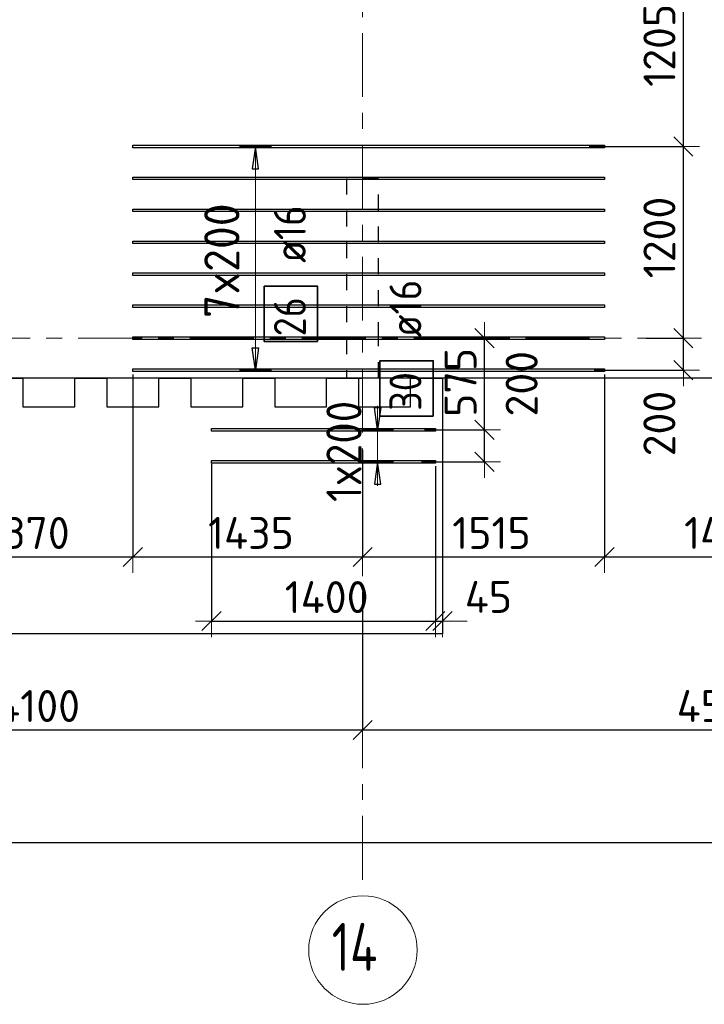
# Model space of a CAD drawing. Header units: metres. Extents: x -38 to 107, y -15 to 21.
# Tile 27 of 167: x 35 to 39, y -4 to 2. Entities that reach past the tile are written whole.
import ezdxf

# ---------------------------------------------------------------- set-up
doc = ezdxf.new("R2010")
doc.units = ezdxf.units.M
doc.header["$PDMODE"] = 65
for name, pattern in [('______11', [0.5, 0.4, -0.05, 0, -0.05]), ('______2', [0.0405, 0.03, -0.0105]), ('______5', [1.1, 0.8, -0.1, 0.1, -0.1])]:
    doc.linetypes.add(name, pattern=pattern)
for name, color, linetype, lineweight in [('XR$2$Осевая линия (1)', 7, '______5', 13), ('XR$2$Размерная линия (1)', 7, 'Continuous', 13), ('XR$4$Перекрытие (1)', 7, 'Continuous', 35), ('XR$4$Размерная линия (1)', 7, 'Continuous', 13)]:
    doc.layers.add(name, color=color, linetype=linetype, lineweight=lineweight)
doc.layers.add('XR$4$Арм.стержн.Доп. Арм верхн.зоны Х', color=7, linetype='Continuous', lineweight=35, true_color=0x8c8cff)
doc.layers.add('XR$6$Стена_ бетон несущ.', color=7, linetype='Continuous', lineweight=70, true_color=0xb4b496)
doc.styles.add('ISOCPEUR', font='txt')
doc.dimstyles.new('DIMSTYLE_3', dxfattribs={"dimtxt": 0.2, "dimasz": 0.2, "dimexe": 0, "dimexo": 0, "dimgap": 0.1, "dimtad": 2, "dimdec": 0, "dimlfac": 1000, "dimrnd": 5, "dimzin": 12, "dimdsep": 46, "dimtxsty": 'ISOCPEUR', "dimblk1": 'ALL_ML_STRICH', "dimblk2": 'ALL_ML_STRICH', "dimsah": 1, "dimcen": 0, "dimclrd": 7, "dimclre": 256, "dimclrt": 7, "dimadec": 0, "dimazin": 0, "dimtfac": 1, "dimtdec": 0, "dimtix": 1, "dimtmove": 2, "dimatfit": 3, "dimfxl": 0, "dimtzin": 0, "dimlwd": 0, "dimlwe": -3, "dimarcsym": 0})
doc.dimstyles.new('DIMSTYLE_33', dxfattribs={"dimtxt": 0.2, "dimasz": 0.2, "dimexe": 0, "dimexo": 0, "dimgap": 0.1, "dimtad": 2, "dimdec": 0, "dimlfac": 1000, "dimrnd": 5, "dimzin": 12, "dimdsep": 46, "dimtxsty": 'ISOCPEUR', "dimblk1": 'ALL_ML_STRICH', "dimblk2": 'ALL_ML_STRICH', "dimsah": 1, "dimcen": 0, "dimclrd": 7, "dimclre": 256, "dimclrt": 7, "dimadec": 0, "dimazin": 0, "dimtfac": 1, "dimtdec": 0, "dimtix": 1, "dimtmove": 2, "dimatfit": 3, "dimfxl": 0, "dimtvp": 1.2, "dimtzin": 0, "dimlwd": 0, "dimlwe": -3, "dimarcsym": 0})
doc.dimstyles.new('DIMSTYLE_34', dxfattribs={"dimtxt": 0.2, "dimasz": 0.2, "dimexe": 0, "dimexo": 0, "dimgap": 0.1, "dimtad": 0, "dimdec": 0, "dimlfac": 1000, "dimrnd": 5, "dimzin": 12, "dimdsep": 46, "dimtxsty": 'ISOCPEUR', "dimblk1": 'ALL_ML_STRICH', "dimblk2": 'ALL_ML_STRICH', "dimsah": 1, "dimcen": 0, "dimclrd": 7, "dimclre": 256, "dimclrt": 7, "dimadec": 0, "dimazin": 0, "dimtfac": 1, "dimtdec": 0, "dimtix": 1, "dimtmove": 2, "dimatfit": 3, "dimfxl": 0, "dimtvp": 1.2, "dimtzin": 0, "dimlwd": 0, "dimlwe": -3, "dimarcsym": 0})

# ---------------------------------------------------------------- blocks, each defined once
blk = doc.blocks.new('ALL_ML_STRICH')
at = {"color": 0, "linetype": 'ByBlock', "lineweight": -2}
for p, q in [((0, -0.5), (0, 0.5)), ((-1, 0), (0.5, 0)), ((-0.3, -0.3), (0.3, 0.3))]:
    blk.add_line(p, q, dxfattribs=at)
blk = doc.blocks.new('*D12')
at = {"layer": 'DEFPOINTS', "color": 7, "linetype": 'Continuous', "lineweight": 13, "transparency": 33554687}
for p in [(0.5, -3.1033), (61.6, -3.1401), (0.5, -3.1563)]:
    blk.add_point(p, dxfattribs=at)
at = {"layer": 'XR$2$Размерная линия (1)', "color": 9, "linetype": 'Continuous', "lineweight": -2, "true_color": 0xc7c7c7, "transparency": 33554687}
for p, q in [((0.5, -3.1233), (0.5, -3.1563)), ((61.6, -3.1563), (61.6, -3.1563))]:
    blk.add_line(p, q, dxfattribs=at)
at = {"layer": 'XR$2$Размерная линия (1)', "color": 7, "linetype": 'Continuous', "lineweight": -2, "transparency": 33554687}
blk.add_line((0.5, -3.1563), (61.6, -3.1563), dxfattribs=at)
at = {"layer": 'XR$2$Размерная линия (1)', "color": 7, "linetype": 'Continuous', "lineweight": 13, "transparency": 33554687, "xscale": 0.2, "yscale": 0.2, "zscale": 0.2, "rotation": 180}
blk.add_blockref('ALL_ML_STRICH', (0.5, -3.1563), dxfattribs=at)
at = {"layer": 'XR$2$Размерная линия (1)', "color": 7, "linetype": 'Continuous', "lineweight": 13, "transparency": 33554687, "xscale": 0.2, "yscale": 0.2, "zscale": 0.2}
blk.add_blockref('ALL_ML_STRICH', (61.6, -3.1563), dxfattribs=at)
at = {"layer": 'XR$2$Размерная линия (1)', "color": 7, "linetype": 'Continuous', "lineweight": 13, "transparency": 33554687, "insert": (31.1, -3.0063), "char_height": 0.2, "width": 1, "attachment_point": 5, "style": 'ISOCPEUR'}
blk.add_mtext('\\A1;{61100}', dxfattribs=at)
blk = doc.blocks.new('*D21')
at = {"layer": 'DEFPOINTS', "color": 7, "linetype": 'Continuous', "lineweight": 13, "transparency": 33554687}
for p in [(36.95, -1.6172), (32.85, -2.452), (32.85, -2.8182)]:
    blk.add_point(p, dxfattribs=at)
at = {"layer": 'XR$2$Размерная линия (1)', "color": 9, "linetype": 'Continuous', "lineweight": -2, "true_color": 0xc7c7c7, "transparency": 33554687}
for p, q in [((36.95, -1.6372), (36.95, -2.452)), ((32.85, -2.7982), (32.85, -2.452))]:
    blk.add_line(p, q, dxfattribs=at)
at = {"layer": 'XR$2$Размерная линия (1)', "color": 7, "linetype": 'Continuous', "lineweight": -2, "transparency": 33554687}
blk.add_line((32.85, -2.452), (36.95, -2.452), dxfattribs=at)
at = {"layer": 'XR$2$Размерная линия (1)', "color": 7, "linetype": 'Continuous', "lineweight": 13, "transparency": 33554687, "xscale": 0.2, "yscale": 0.2, "zscale": 0.2, "rotation": 180}
blk.add_blockref('ALL_ML_STRICH', (32.85, -2.452), dxfattribs=at)
at = {"layer": 'XR$2$Размерная линия (1)', "color": 7, "linetype": 'Continuous', "lineweight": 13, "transparency": 33554687, "xscale": 0.2, "yscale": 0.2, "zscale": 0.2}
blk.add_blockref('ALL_ML_STRICH', (36.95, -2.452), dxfattribs=at)
at = {"layer": 'XR$2$Размерная линия (1)', "color": 7, "linetype": 'Continuous', "lineweight": 13, "transparency": 33554687, "insert": (34.92, -2.302), "char_height": 0.2, "width": 0.8, "attachment_point": 5, "style": 'ISOCPEUR'}
blk.add_mtext('\\A1;{4100}', dxfattribs=at)
blk = doc.blocks.new('*D22')
at = {"layer": 'DEFPOINTS', "color": 7, "linetype": 'Continuous', "lineweight": 13, "transparency": 33554687}
for p in [(41.45, -1.5748), (36.95, -1.6172), (36.95, -2.452)]:
    blk.add_point(p, dxfattribs=at)
at = {"layer": 'XR$2$Размерная линия (1)', "color": 9, "linetype": 'Continuous', "lineweight": -2, "true_color": 0xc7c7c7, "transparency": 33554687}
for p, q in [((41.45, -1.5948), (41.45, -2.452)), ((36.95, -1.6372), (36.95, -2.452))]:
    blk.add_line(p, q, dxfattribs=at)
at = {"layer": 'XR$2$Размерная линия (1)', "color": 7, "linetype": 'Continuous', "lineweight": -2, "transparency": 33554687}
blk.add_line((36.95, -2.452), (41.45, -2.452), dxfattribs=at)
at = {"layer": 'XR$2$Размерная линия (1)', "color": 7, "linetype": 'Continuous', "lineweight": 13, "transparency": 33554687, "xscale": 0.2, "yscale": 0.2, "zscale": 0.2, "rotation": 180}
blk.add_blockref('ALL_ML_STRICH', (36.95, -2.452), dxfattribs=at)
at = {"layer": 'XR$2$Размерная линия (1)', "color": 7, "linetype": 'Continuous', "lineweight": 13, "transparency": 33554687, "xscale": 0.2, "yscale": 0.2, "zscale": 0.2}
blk.add_blockref('ALL_ML_STRICH', (41.45, -2.452), dxfattribs=at)
at = {"layer": 'XR$2$Размерная линия (1)', "color": 7, "linetype": 'Continuous', "lineweight": 13, "transparency": 33554687, "insert": (39.2, -2.302), "char_height": 0.2, "width": 0.8, "attachment_point": 5, "style": 'ISOCPEUR'}
blk.add_mtext('\\A1;{4500}', dxfattribs=at)
blk = doc.blocks.new('*D506')
at = {"layer": 'DEFPOINTS', "color": 7, "linetype": 'Continuous', "lineweight": 13, "transparency": 33554687}
for p in [(38.7032, 0), (38.3778, -0.1998), (38.9568, -0.1998)]:
    blk.add_point(p, dxfattribs=at)
at = {"layer": 'XR$4$Размерная линия (1)', "color": 9, "linetype": 'Continuous', "lineweight": -2, "true_color": 0xc7c7c7, "transparency": 33554687}
for p, q in [((38.7232, 0), (38.9568, 0)), ((38.3978, -0.1998), (38.9568, -0.1998))]:
    blk.add_line(p, q, dxfattribs=at)
at = {"layer": 'XR$4$Размерная линия (1)', "color": 7, "linetype": 'Continuous', "lineweight": -2, "transparency": 33554687}
blk.add_line((38.9568, -0.1998), (38.9568, 0), dxfattribs=at)
at = {"layer": 'XR$4$Размерная линия (1)', "color": 7, "linetype": 'Continuous', "lineweight": 13, "transparency": 33554687, "xscale": 0.2, "yscale": 0.2, "zscale": 0.2}
for p, rotation in [((38.9568, 0), 90), ((38.9568, -0.1998), 270)]:
    blk.add_blockref('ALL_ML_STRICH', p, dxfattribs=dict(at, rotation=rotation))
at = {"layer": 'XR$4$Размерная линия (1)', "color": 7, "linetype": 'Continuous', "lineweight": 13, "transparency": 33554687, "insert": (38.8065, -0.5342), "char_height": 0.2, "width": 0.6, "attachment_point": 5, "rotation": 90, "style": 'ISOCPEUR'}
blk.add_mtext('\\A1;{200}', dxfattribs=at)
blk = doc.blocks.new('*D507')
at = {"layer": 'DEFPOINTS', "color": 7, "linetype": 'Continuous', "lineweight": 13, "transparency": 33554687}
for p in [(38.3464, 1.2002), (38.7032, 0), (38.9568, 0)]:
    blk.add_point(p, dxfattribs=at)
at = {"layer": 'XR$4$Размерная линия (1)', "color": 9, "linetype": 'Continuous', "lineweight": -2, "true_color": 0xc7c7c7, "transparency": 33554687}
for p, q in [((38.3664, 1.2002), (38.9568, 1.2002)), ((38.7232, 0), (38.9568, 0))]:
    blk.add_line(p, q, dxfattribs=at)
at = {"layer": 'XR$4$Размерная линия (1)', "color": 7, "linetype": 'Continuous', "lineweight": -2, "transparency": 33554687}
blk.add_line((38.9568, 0), (38.9568, 1.2002), dxfattribs=at)
at = {"layer": 'XR$4$Размерная линия (1)', "color": 7, "linetype": 'Continuous', "lineweight": 13, "transparency": 33554687, "xscale": 0.2, "yscale": 0.2, "zscale": 0.2}
for p, rotation in [((38.9568, 1.2002), 90), ((38.9568, 0), 270)]:
    blk.add_blockref('ALL_ML_STRICH', p, dxfattribs=dict(at, rotation=rotation))
at = {"layer": 'XR$4$Размерная линия (1)', "color": 7, "linetype": 'Continuous', "lineweight": 13, "transparency": 33554687, "insert": (38.8068, 0.6301), "char_height": 0.2, "width": 0.8, "attachment_point": 5, "rotation": 90, "style": 'ISOCPEUR'}
blk.add_mtext('\\A1;{1200}', dxfattribs=at)
blk = doc.blocks.new('*D508')
at = {"layer": 'DEFPOINTS', "color": 7, "linetype": 'Continuous', "lineweight": 13, "transparency": 33554687}
for p in [(38.3869, 2.4052), (38.3464, 1.2002), (38.9568, 1.2002)]:
    blk.add_point(p, dxfattribs=at)
at = {"layer": 'XR$4$Размерная линия (1)', "color": 9, "linetype": 'Continuous', "lineweight": -2, "true_color": 0xc7c7c7, "transparency": 33554687}
for p, q in [((38.4069, 2.4052), (38.9568, 2.4052)), ((38.3664, 1.2002), (38.9568, 1.2002))]:
    blk.add_line(p, q, dxfattribs=at)
at = {"layer": 'XR$4$Размерная линия (1)', "color": 7, "linetype": 'Continuous', "lineweight": -2, "transparency": 33554687}
blk.add_line((38.9568, 1.2002), (38.9568, 2.4052), dxfattribs=at)
at = {"layer": 'XR$4$Размерная линия (1)', "color": 7, "linetype": 'Continuous', "lineweight": 13, "transparency": 33554687, "xscale": 0.2, "yscale": 0.2, "zscale": 0.2}
for p, rotation in [((38.9568, 2.4052), 90), ((38.9568, 1.2002), 270)]:
    blk.add_blockref('ALL_ML_STRICH', p, dxfattribs=dict(at, rotation=rotation))
at = {"layer": 'XR$4$Размерная линия (1)', "color": 7, "linetype": 'Continuous', "lineweight": 13, "transparency": 33554687, "insert": (38.8068, 1.8327), "char_height": 0.2, "width": 0.8, "attachment_point": 5, "rotation": 90, "style": 'ISOCPEUR'}
blk.add_mtext('\\A1;{1205}', dxfattribs=at)
blk = doc.blocks.new('*D520')
at = {"layer": 'DEFPOINTS', "color": 7, "linetype": 'Continuous', "lineweight": 13, "transparency": 33554687}
for p in [(37.3166, -0.5733), (37.2979, -0.7733), (37.7127, -0.7733)]:
    blk.add_point(p, dxfattribs=at)
at = {"layer": 'XR$4$Размерная линия (1)', "color": 9, "linetype": 'Continuous', "lineweight": -2, "true_color": 0xc7c7c7, "transparency": 33554687}
for p, q in [((37.3366, -0.5733), (37.7127, -0.5733)), ((37.3179, -0.7733), (37.7127, -0.7733))]:
    blk.add_line(p, q, dxfattribs=at)
at = {"layer": 'XR$4$Размерная линия (1)', "color": 7, "linetype": 'Continuous', "lineweight": -2, "transparency": 33554687}
blk.add_line((37.7127, -0.7733), (37.7127, -0.5733), dxfattribs=at)
at = {"layer": 'XR$4$Размерная линия (1)', "color": 7, "linetype": 'Continuous', "lineweight": 13, "transparency": 33554687, "xscale": 0.2, "yscale": 0.2, "zscale": 0.2}
for p, rotation in [((37.7127, -0.5733), 90), ((37.7127, -0.7733), 270)]:
    blk.add_blockref('ALL_ML_STRICH', p, dxfattribs=dict(at, rotation=rotation))
at = {"layer": 'XR$4$Размерная линия (1)', "color": 7, "linetype": 'Continuous', "lineweight": 13, "transparency": 33554687, "insert": (37.9449, -0.2849), "char_height": 0.2, "width": 0.6, "attachment_point": 5, "rotation": 90, "style": 'ISOCPEUR'}
blk.add_mtext('\\A1;{200}', dxfattribs=at)
blk = doc.blocks.new('*D521')
at = {"layer": 'DEFPOINTS', "color": 7, "linetype": 'Continuous', "lineweight": 13, "transparency": 33554687}
for p in [(37.778, 0.0002), (37.3166, -0.5733), (37.7127, -0.5733)]:
    blk.add_point(p, dxfattribs=at)
at = {"layer": 'XR$4$Размерная линия (1)', "color": 9, "linetype": 'Continuous', "lineweight": -2, "true_color": 0xc7c7c7, "transparency": 33554687}
for p, q in [((37.758, 0.0002), (37.7127, 0.0002)), ((37.3366, -0.5733), (37.7127, -0.5733))]:
    blk.add_line(p, q, dxfattribs=at)
at = {"layer": 'XR$4$Размерная линия (1)', "color": 7, "linetype": 'Continuous', "lineweight": -2, "transparency": 33554687}
blk.add_line((37.7127, -0.5733), (37.7127, 0.0002), dxfattribs=at)
at = {"layer": 'XR$4$Размерная линия (1)', "color": 7, "linetype": 'Continuous', "lineweight": 13, "transparency": 33554687, "xscale": 0.2, "yscale": 0.2, "zscale": 0.2}
for p, rotation in [((37.7127, 0.0002), 90), ((37.7127, -0.5733), 270)]:
    blk.add_blockref('ALL_ML_STRICH', p, dxfattribs=dict(at, rotation=rotation))
at = {"layer": 'XR$4$Размерная линия (1)', "color": 7, "linetype": 'Continuous', "lineweight": 13, "transparency": 33554687, "insert": (37.5627, -0.2765), "char_height": 0.2, "width": 0.6, "attachment_point": 5, "rotation": 90, "style": 'ISOCPEUR'}
blk.add_mtext('\\A1;{575}', dxfattribs=at)
blk = doc.blocks.new('*D574')
at = {"layer": 'DEFPOINTS', "color": 7, "linetype": 'Continuous', "lineweight": 13, "transparency": 33554687}
for p in [(36.005, -0.7653), (37.405, -0.7813), (36.005, -1.7702)]:
    blk.add_point(p, dxfattribs=at)
at = {"layer": 'XR$4$Размерная линия (1)', "color": 9, "linetype": 'Continuous', "lineweight": -2, "true_color": 0xc7c7c7, "transparency": 33554687}
for p, q in [((36.005, -0.7853), (36.005, -1.7702)), ((37.405, -0.8013), (37.405, -1.7702))]:
    blk.add_line(p, q, dxfattribs=at)
at = {"layer": 'XR$4$Размерная линия (1)', "color": 7, "linetype": 'Continuous', "lineweight": -2, "transparency": 33554687}
blk.add_line((36.005, -1.7702), (37.405, -1.7702), dxfattribs=at)
at = {"layer": 'XR$4$Размерная линия (1)', "color": 7, "linetype": 'Continuous', "lineweight": 13, "transparency": 33554687, "xscale": 0.2, "yscale": 0.2, "zscale": 0.2, "rotation": 180}
blk.add_blockref('ALL_ML_STRICH', (36.005, -1.7702), dxfattribs=at)
at = {"layer": 'XR$4$Размерная линия (1)', "color": 7, "linetype": 'Continuous', "lineweight": 13, "transparency": 33554687, "xscale": 0.2, "yscale": 0.2, "zscale": 0.2}
blk.add_blockref('ALL_ML_STRICH', (37.405, -1.7702), dxfattribs=at)
at = {"layer": 'XR$4$Размерная линия (1)', "color": 7, "linetype": 'Continuous', "lineweight": 13, "transparency": 33554687, "insert": (36.725, -1.6202), "char_height": 0.2, "width": 0.8, "attachment_point": 5, "style": 'ISOCPEUR'}
blk.add_mtext('\\A1;{1400}', dxfattribs=at)
blk = doc.blocks.new('*D575')
at = {"layer": 'DEFPOINTS', "color": 7, "linetype": 'Continuous', "lineweight": 13, "transparency": 33554687}
for p in [(37.405, -0.7813), (37.45, -1.3876), (37.405, -1.7702)]:
    blk.add_point(p, dxfattribs=at)
at = {"layer": 'XR$4$Размерная линия (1)', "color": 9, "linetype": 'Continuous', "lineweight": -2, "true_color": 0xc7c7c7, "transparency": 33554687}
for p, q in [((37.405, -0.8013), (37.405, -1.7702)), ((37.45, -1.7702), (37.45, -1.7702))]:
    blk.add_line(p, q, dxfattribs=at)
at = {"layer": 'XR$4$Размерная линия (1)', "color": 7, "linetype": 'Continuous', "lineweight": -2, "transparency": 33554687}
blk.add_line((37.405, -1.7702), (37.45, -1.7702), dxfattribs=at)
at = {"layer": 'XR$4$Размерная линия (1)', "color": 7, "linetype": 'Continuous', "lineweight": 13, "transparency": 33554687, "xscale": 0.2, "yscale": 0.2, "zscale": 0.2}
blk.add_blockref('ALL_ML_STRICH', (37.45, -1.7702), dxfattribs=at)
at = {"layer": 'XR$4$Размерная линия (1)', "color": 7, "linetype": 'Continuous', "lineweight": 13, "transparency": 33554687, "xscale": 0.2, "yscale": 0.2, "zscale": 0.2, "rotation": 180}
blk.add_blockref('ALL_ML_STRICH', (37.405, -1.7702), dxfattribs=at)
at = {"layer": 'XR$4$Размерная линия (1)', "color": 7, "linetype": 'Continuous', "lineweight": 13, "transparency": 33554687, "insert": (37.7371, -1.6189), "char_height": 0.2, "width": 0.4, "attachment_point": 5, "style": 'ISOCPEUR'}
blk.add_mtext('\\A1;{45}', dxfattribs=at)
blk = doc.blocks.new('*D669')
at = {"layer": 'DEFPOINTS', "color": 7, "linetype": 'Continuous', "lineweight": 13, "transparency": 33554687}
for p in [(35.5129, -0.1274), (34.145, -0.1918), (34.145, -1.369)]:
    blk.add_point(p, dxfattribs=at)
at = {"layer": 'XR$4$Размерная линия (1)', "color": 9, "linetype": 'Continuous', "lineweight": -2, "true_color": 0xc7c7c7, "transparency": 33554687}
for p, q in [((35.5129, -0.2274), (35.5129, -1.369)), ((34.145, -0.2918), (34.145, -1.369))]:
    blk.add_line(p, q, dxfattribs=at)
at = {"layer": 'XR$4$Размерная линия (1)', "color": 7, "linetype": 'Continuous', "lineweight": -2, "transparency": 33554687}
blk.add_line((34.145, -1.369), (35.5129, -1.369), dxfattribs=at)
at = {"layer": 'XR$4$Размерная линия (1)', "color": 7, "linetype": 'Continuous', "lineweight": 13, "transparency": 33554687, "xscale": 0.2, "yscale": 0.2, "zscale": 0.2, "rotation": 180}
blk.add_blockref('ALL_ML_STRICH', (34.145, -1.369), dxfattribs=at)
at = {"layer": 'XR$4$Размерная линия (1)', "color": 7, "linetype": 'Continuous', "lineweight": 13, "transparency": 33554687, "xscale": 0.2, "yscale": 0.2, "zscale": 0.2}
blk.add_blockref('ALL_ML_STRICH', (35.5129, -1.369), dxfattribs=at)
at = {"layer": 'XR$4$Размерная линия (1)', "color": 7, "linetype": 'Continuous', "lineweight": 13, "transparency": 33554687, "insert": (34.8589, -1.219), "char_height": 0.2, "width": 0.8, "attachment_point": 5, "style": 'ISOCPEUR'}
blk.add_mtext('\\A1;{1370}', dxfattribs=at)
blk = doc.blocks.new('*D670')
at = {"layer": 'DEFPOINTS', "color": 7, "linetype": 'Continuous', "lineweight": 13, "transparency": 33554687}
for p in [(35.5129, -0.1274), (36.95, -0.5997), (35.5129, -1.369)]:
    blk.add_point(p, dxfattribs=at)
at = {"layer": 'XR$4$Размерная линия (1)', "color": 9, "linetype": 'Continuous', "lineweight": -2, "true_color": 0xc7c7c7, "transparency": 33554687}
for p, q in [((35.5129, -0.2274), (35.5129, -1.369)), ((36.95, -0.6997), (36.95, -1.369))]:
    blk.add_line(p, q, dxfattribs=at)
at = {"layer": 'XR$4$Размерная линия (1)', "color": 7, "linetype": 'Continuous', "lineweight": -2, "transparency": 33554687}
blk.add_line((35.5129, -1.369), (36.95, -1.369), dxfattribs=at)
at = {"layer": 'XR$4$Размерная линия (1)', "color": 7, "linetype": 'Continuous', "lineweight": 13, "transparency": 33554687, "xscale": 0.2, "yscale": 0.2, "zscale": 0.2, "rotation": 180}
blk.add_blockref('ALL_ML_STRICH', (35.5129, -1.369), dxfattribs=at)
at = {"layer": 'XR$4$Размерная линия (1)', "color": 7, "linetype": 'Continuous', "lineweight": 13, "transparency": 33554687, "xscale": 0.2, "yscale": 0.2, "zscale": 0.2}
blk.add_blockref('ALL_ML_STRICH', (36.95, -1.369), dxfattribs=at)
at = {"layer": 'XR$4$Размерная линия (1)', "color": 7, "linetype": 'Continuous', "lineweight": 13, "transparency": 33554687, "insert": (36.2514, -1.219), "char_height": 0.2, "width": 0.8, "attachment_point": 5, "style": 'ISOCPEUR'}
blk.add_mtext('\\A1;{1435}', dxfattribs=at)
blk = doc.blocks.new('*D671')
at = {"layer": 'DEFPOINTS', "color": 7, "linetype": 'Continuous', "lineweight": 13, "transparency": 33554687}
for p in [(38.4629, -0.1262), (36.95, -0.5997), (36.95, -1.369)]:
    blk.add_point(p, dxfattribs=at)
at = {"layer": 'XR$4$Размерная линия (1)', "color": 9, "linetype": 'Continuous', "lineweight": -2, "true_color": 0xc7c7c7, "transparency": 33554687}
for p, q in [((38.4629, -0.2262), (38.4629, -1.369)), ((36.95, -0.6997), (36.95, -1.369))]:
    blk.add_line(p, q, dxfattribs=at)
at = {"layer": 'XR$4$Размерная линия (1)', "color": 7, "linetype": 'Continuous', "lineweight": -2, "transparency": 33554687}
blk.add_line((36.95, -1.369), (38.4629, -1.369), dxfattribs=at)
at = {"layer": 'XR$4$Размерная линия (1)', "color": 7, "linetype": 'Continuous', "lineweight": 13, "transparency": 33554687, "xscale": 0.2, "yscale": 0.2, "zscale": 0.2, "rotation": 180}
blk.add_blockref('ALL_ML_STRICH', (36.95, -1.369), dxfattribs=at)
at = {"layer": 'XR$4$Размерная линия (1)', "color": 7, "linetype": 'Continuous', "lineweight": 13, "transparency": 33554687, "xscale": 0.2, "yscale": 0.2, "zscale": 0.2}
blk.add_blockref('ALL_ML_STRICH', (38.4629, -1.369), dxfattribs=at)
at = {"layer": 'XR$4$Размерная линия (1)', "color": 7, "linetype": 'Continuous', "lineweight": 13, "transparency": 33554687, "insert": (37.7564, -1.219), "char_height": 0.2, "width": 0.8, "attachment_point": 5, "style": 'ISOCPEUR'}
blk.add_mtext('\\A1;{1515}', dxfattribs=at)
blk = doc.blocks.new('*D672')
at = {"layer": 'DEFPOINTS', "color": 7, "linetype": 'Continuous', "lineweight": 13, "transparency": 33554687}
for p in [(39.9544, -0.1018), (38.4629, -0.1262), (38.4629, -1.369)]:
    blk.add_point(p, dxfattribs=at)
at = {"layer": 'XR$4$Размерная линия (1)', "color": 9, "linetype": 'Continuous', "lineweight": -2, "true_color": 0xc7c7c7, "transparency": 33554687}
for p, q in [((38.4629, -0.2262), (38.4629, -1.369)), ((39.9544, -0.2018), (39.9544, -1.369))]:
    blk.add_line(p, q, dxfattribs=at)
at = {"layer": 'XR$4$Размерная линия (1)', "color": 7, "linetype": 'Continuous', "lineweight": -2, "transparency": 33554687}
blk.add_line((38.4629, -1.369), (39.9544, -1.369), dxfattribs=at)
at = {"layer": 'XR$4$Размерная линия (1)', "color": 7, "linetype": 'Continuous', "lineweight": 13, "transparency": 33554687, "xscale": 0.2, "yscale": 0.2, "zscale": 0.2, "rotation": 180}
blk.add_blockref('ALL_ML_STRICH', (38.4629, -1.369), dxfattribs=at)
at = {"layer": 'XR$4$Размерная линия (1)', "color": 7, "linetype": 'Continuous', "lineweight": 13, "transparency": 33554687, "xscale": 0.2, "yscale": 0.2, "zscale": 0.2}
blk.add_blockref('ALL_ML_STRICH', (39.9544, -1.369), dxfattribs=at)
at = {"layer": 'XR$4$Размерная линия (1)', "color": 7, "linetype": 'Continuous', "lineweight": 13, "transparency": 33554687, "insert": (39.2287, -1.219), "char_height": 0.2, "width": 0.8, "attachment_point": 5, "style": 'ISOCPEUR'}
blk.add_mtext('\\A1;{1490}', dxfattribs=at)

msp = doc.modelspace()

# ---------------------------------------------------------------- linework, layer by layer
at = {"layer": 'XR$2$Осевая линия (1)', "color": 253, "linetype": '______11', "lineweight": 13, "true_color": 0xa0a0a0, "transparency": 33554687}
for p, q in [((36.95, -3.39), (36.95, 8.76)), ((-2.63, 0), (62.6, 0))]:
    msp.add_line(p, q, dxfattribs=at)
at = {"layer": 'XR$2$Осевая линия (1)', "color": 7, "linetype": 'Continuous', "lineweight": 13, "transparency": 33554687}
msp.add_circle((36.9521, -3.8291), 0.3396, dxfattribs=at)
at = {"layer": 'XR$4$Арм.стержн.Доп. Арм верхн.зоны Х', "color": 253, "linetype": 'Continuous', "lineweight": -3, "true_color": 0xa0a0a0, "transparency": 33554687}
for p, q in [((36.2795, 1.2002), (36.1795, 1.2002)), ((36.2795, 1.2002), (36.3795, 1.2002)), ((36.2795, -0.1998), (36.1795, -0.1998)), ((36.2795, -0.1998), (36.3795, -0.1998)), ((37.0434, -0.5733), (36.9434, -0.5733)), ((37.0434, -0.5733), (37.1434, -0.5733)), ((37.0434, -0.7733), (36.9434, -0.7733)), ((37.0434, -0.7733), (37.1434, -0.7733))]:
    msp.add_line(p, q, dxfattribs=at)
at = {"layer": 'XR$4$Арм.стержн.Доп. Арм верхн.зоны Х', "color": 7, "linetype": 'Continuous', "lineweight": 25, "transparency": 33554687}
for p, q in [((36.2795, 1.2002), (36.2595, 1.0602)), ((36.2995, 1.0602), (36.2795, 1.2002)), ((36.2595, 1.0602), (36.2995, 1.0602)), ((36.2795, -0.1998), (36.2595, -0.0598)), ((36.2595, -0.0598), (36.2995, -0.0598)), ((36.2995, -0.0598), (36.2795, -0.1998)), ((37.0434, -0.5733), (37.0234, -0.4333)), ((37.0234, -0.4333), (37.0634, -0.4333)), ((37.0634, -0.4333), (37.0434, -0.5733)), ((37.0434, -0.7733), (37.0234, -0.9133)), ((37.0634, -0.9133), (37.0434, -0.7733)), ((37.0234, -0.9133), (37.0634, -0.9133))]:
    msp.add_line(p, q, dxfattribs=at)
at = {"layer": 'XR$4$Арм.стержн.Доп. Арм верхн.зоны Х', "color": 7, "linetype": 'Continuous', "lineweight": 13, "transparency": 33554687}
for p, q in [((36.2795, 1.2002), (36.2795, 1.2002)), ((36.2795, -0.1998), (36.2795, 1.2002)), ((36.2795, -0.1998), (36.2795, -0.1998)), ((37.0434, -0.5733), (37.0434, -0.4233)), ((37.0434, -0.7733), (37.0434, -0.5733)), ((37.0434, -0.7733), (37.0434, -0.9233))]:
    msp.add_line(p, q, dxfattribs=at)
at = {"layer": 'XR$4$Арм.стержн.Доп. Арм верхн.зоны Х', "color": 7, "linetype": 'Continuous', "lineweight": 25, "transparency": 33554687}
for points in [[(38.4629, 1.1922), (35.5129, 1.1922), (35.5129, 1.2082), (38.4629, 1.2082), (38.4629, 1.1922)], [(38.4629, 0.9922), (35.5129, 0.9922), (35.5129, 1.0082), (38.4629, 1.0082), (38.4629, 0.9922)], [(38.4629, 0.7922), (35.5129, 0.7922), (35.5129, 0.8082), (38.4629, 0.8082), (38.4629, 0.7922)], [(38.4629, 0.5922), (35.5129, 0.5922), (35.5129, 0.6082), (38.4629, 0.6082), (38.4629, 0.5922)], [(38.4629, 0.3922), (35.5129, 0.3922), (35.5129, 0.4082), (38.4629, 0.4082), (38.4629, 0.3922)], [(38.4629, 0.1922), (35.5129, 0.1922), (35.5129, 0.2082), (38.4629, 0.2082), (38.4629, 0.1922)], [(38.4629, -0.0078), (35.5129, -0.0078), (35.5129, 0.0082), (38.4629, 0.0082), (38.4629, -0.0078)], [(38.4629, -0.2078), (35.5129, -0.2078), (35.5129, -0.1918), (38.4629, -0.1918), (38.4629, -0.2078)], [(37.405, -0.5813), (36.005, -0.5813), (36.005, -0.5653), (37.405, -0.5653), (37.405, -0.5813)], [(37.405, -0.7813), (36.005, -0.7813), (36.005, -0.7653), (37.405, -0.7653), (37.405, -0.7813)]]:
    msp.add_lwpolyline(points, dxfattribs=at)
at = {"layer": 'XR$4$Арм.стержн.Доп. Арм верхн.зоны Х', "color": 7, "linetype": 'Continuous', "lineweight": 35, "transparency": 33554687}
for points in [[(36.6684, -0.0216), (36.6684, 0.325), (36.335, 0.325), (36.335, -0.0216), (36.6684, -0.0216)], [(37.3915, -0.4874), (37.3915, -0.1408), (37.0581, -0.1408), (37.0581, -0.4874), (37.3915, -0.4874)]]:
    msp.add_lwpolyline(points, dxfattribs=at)
at = {"layer": 'XR$4$Перекрытие (1)', "color": 7, "linetype": 'Continuous', "lineweight": 25, "transparency": 33554687}
for p, q in [((41.35, -0.2498), (32.725, -0.2498)), ((34.625, -0.2499), (34.825, -0.2499)), ((34.825, -0.2499), (34.825, -0.4298)), ((35.15, -0.4298), (35.15, -0.2499)), ((35.15, -0.2499), (35.35, -0.2499)), ((35.35, -0.2499), (35.35, -0.4298)), ((35.675, -0.4298), (35.675, -0.2499)), ((35.675, -0.2499), (35.875, -0.2499)), ((35.875, -0.2499), (35.875, -0.4298)), ((36.2, -0.4298), (36.2, -0.2499)), ((36.2, -0.2499), (36.4, -0.2499)), ((36.4, -0.2499), (36.4, -0.4298)), ((36.725, -0.4298), (36.725, -0.2499)), ((36.725, -0.2499), (36.925, -0.2499)), ((36.925, -0.2499), (36.925, -0.4298)), ((37.25, -0.4298), (37.25, -0.2499)), ((37.25, -0.2499), (37.45, -0.2499)), ((37.45, -0.2499), (37.45, -0.5099)), ((34.825, -0.4298), (35.15, -0.4298)), ((35.35, -0.4298), (35.675, -0.4298)), ((35.875, -0.4298), (36.2, -0.4298)), ((36.4, -0.4298), (36.725, -0.4298)), ((36.925, -0.4298), (37.25, -0.4298)), ((37.45, -0.5099), (37.45, -1.8498)), ((37.45, -1.8498), (34.1, -1.8498))]:
    msp.add_line(p, q, dxfattribs=at)
at = {"layer": 'XR$6$Стена_ бетон несущ.', "color": 253, "linetype": '______2', "lineweight": -3, "true_color": 0xa0a0a0, "transparency": 33554687}
for p, q in [((37.05, 1), (36.85, 1)), ((36.85, 1), (36.85, 0)), ((37.05, 0), (37.05, 1)), ((36.85, 0), (36.85, -0.25)), ((37.05, -0.25), (37.05, 0)), ((36.85, -0.25), (37.05, -0.25))]:
    msp.add_line(p, q, dxfattribs=at)

# ---------------------------------------------------------------- texts
at = {"layer": 'XR$2$Осевая линия (1)', "color": 7, "linetype": 'Continuous', "lineweight": 13, "transparency": 33554687, "insert": (36.7571, -3.9596), "char_height": 0.3, "width": 0.504562, "attachment_point": 7, "style": 'ISOCPEUR'}
msp.add_mtext('\\W0.76;14', dxfattribs=at)
at = {"layer": 'XR$4$Арм.стержн.Доп. Арм верхн.зоны Х', "color": 7, "linetype": 'Continuous', "lineweight": 13, "transparency": 33554687, "char_height": 0.22, "attachment_point": 7, "rotation": 90, "style": 'ISOCPEUR'}
for s, insert, width in [('\\W0.95;7x200', (36.1795, 0.1262), 0.873359), ('\\W0.89;1x200', (36.9434, -1.0253), 0.823552)]:
    msp.add_mtext(s, dxfattribs=dict(at, insert=insert, width=width))
at = {"layer": 'XR$4$Арм.стержн.Доп. Арм верхн.зоны Х', "color": 7, "linetype": 'Continuous', "lineweight": 25, "transparency": 33554687, "char_height": 0.2, "attachment_point": 7, "rotation": 90, "style": 'ISOCPEUR'}
for s, insert, width in [('\\W0.89; ø16 ', (36.595, 0.3584), 0.749105), ('\\W0.89; ø16 ', (37.3181, -0.1074), 0.749105), ('\\W0.87;26', (36.595, 0.0117), 0.367208), ('\\W0.87;30', (37.3181, -0.4541), 0.367208)]:
    msp.add_mtext(s, dxfattribs=dict(at, insert=insert, width=width))

# ---------------------------------------------------------------- dimensions: what is measured, and where the dimension line sits
at = {"layer": 'XR$2$Размерная линия (1)', "color": 7, "linetype": 'Continuous', "lineweight": 13, "transparency": 33554687}
for base, p1, p2, picture, middle in [((41.45, -2.452), (36.95, -1.6372), (41.45, -1.5948), '*D22', (39.2, -2.302)), ((36.95, -2.452), (32.85, -2.7982), (36.95, -1.6372), '*D21', (34.92, -2.302)), ((61.6, -3.1563), (0.5, -3.1233), (61.6, -3.1563), '*D12', (31.1, -3.0063))]:
    dim = msp.add_linear_dim(base=base, p1=p1, p2=p2, dimstyle='DIMSTYLE_3', override={"dimpost": '<>', "dimclrd": 7, "dimclre": 9, "dimclrt": 7, "dimlwd": 0, "dimlwe": 65533}, dxfattribs=at)
    dim.commit()
    dim.dimension.update_dxf_attribs({"geometry": picture, "text_midpoint": middle, "dimtype": 160})
at = {"layer": 'XR$4$Размерная линия (1)', "color": 7, "linetype": 'Continuous', "lineweight": 13, "transparency": 33554687}
for base, p1, p2, dimstyle, picture, middle in [((38.9568, 2.4052), (38.3664, 1.2002), (38.4069, 2.4052), 'DIMSTYLE_3', '*D508', (38.8068, 1.8327)), ((38.9568, 1.2002), (38.7232, 0), (38.3664, 1.2002), 'DIMSTYLE_3', '*D507', (38.8068, 0.6301)), ((37.71272, 0.00024), (37.33656, -0.57334), (37.75797, 0.00024), 'DIMSTYLE_33', '*D521', (37.56272, -0.27655)), ((38.9568, 0), (38.3978, -0.1998), (38.7232, 0), 'DIMSTYLE_33', '*D506', (38.8065, -0.5342)), ((37.7127, -0.5733), (37.3179, -0.7733), (37.3366, -0.5733), 'DIMSTYLE_34', '*D520', (37.9449, -0.2849))]:
    dim = msp.add_linear_dim(base=base, p1=p1, p2=p2, angle=90, dimstyle=dimstyle, override={"dimpost": '<>', "dimclrd": 7, "dimclre": 9, "dimclrt": 7, "dimlwd": 0, "dimlwe": 65533}, dxfattribs=at)
    dim.commit()
    dim.dimension.update_dxf_attribs({"geometry": picture, "text_midpoint": middle, "dimtype": 160})
for base, p1, p2, dimstyle, picture, middle in [((39.95445, -1.36897), (38.46287, -0.22618), (39.95445, -0.20185), 'DIMSTYLE_3', '*D672', (39.22866, -1.21897)), ((35.5129, -1.369), (34.145, -0.2918), (35.5129, -0.2274), 'DIMSTYLE_3', '*D669', (34.8589, -1.219)), ((36.95, -1.369), (35.5129, -0.2274), (36.95, -0.6997), 'DIMSTYLE_3', '*D670', (36.2514, -1.219)), ((38.4629, -1.369), (36.95, -0.6997), (38.4629, -0.2262), 'DIMSTYLE_3', '*D671', (37.7564, -1.219)), ((37.405, -1.7702), (36.005, -0.7853), (37.405, -0.8013), 'DIMSTYLE_3', '*D574', (36.725, -1.6202)), ((37.45, -1.7702), (37.405, -0.8013), (37.45, -1.7702), 'DIMSTYLE_33', '*D575', (37.7371, -1.6189))]:
    dim = msp.add_linear_dim(base=base, p1=p1, p2=p2, dimstyle=dimstyle, override={"dimpost": '<>', "dimclrd": 7, "dimclre": 9, "dimclrt": 7, "dimlwd": 0, "dimlwe": 65533}, dxfattribs=at)
    dim.commit()
    dim.dimension.update_dxf_attribs({"geometry": picture, "text_midpoint": middle, "dimtype": 160})

doc.saveas('drawing.dxf')
